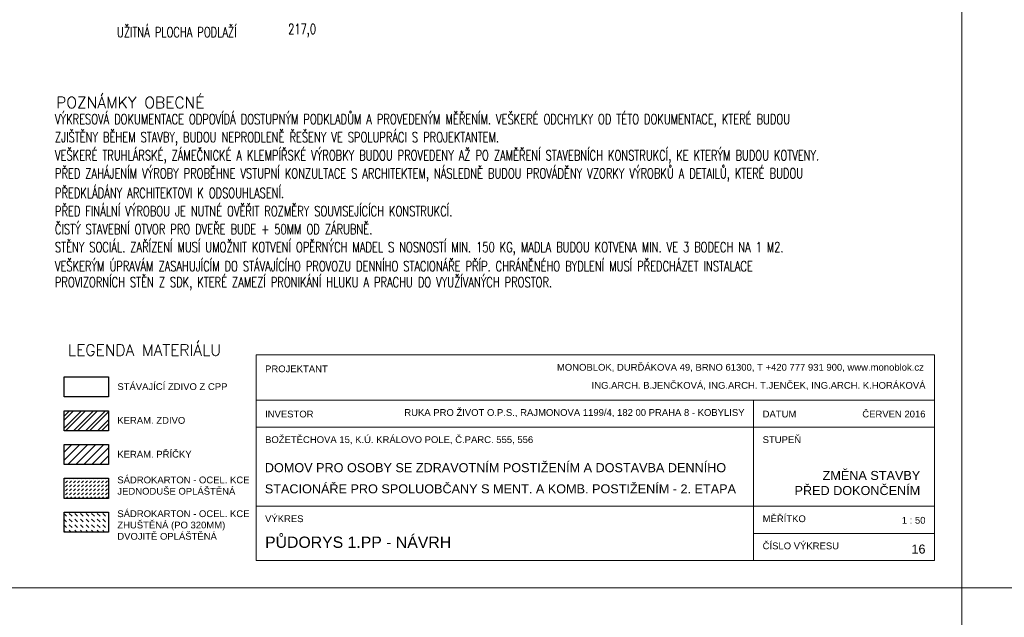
# Model space of a CAD drawing. Header units: millimetres. Extents: x -300958 to -108039, y 30118 to 292543.
# Tile 118 of 256: x -215645 to -204761, y 112355 to 118963. Entities that reach past the tile are written whole.
import ezdxf

# ---------------------------------------------------------------- set-up
doc = ezdxf.new("R2010")
doc.units = ezdxf.units.MM
doc.header["$MEASUREMENT"] = 0
for name, color, linetype, lineweight in [('legenda', 7, 'Continuous', 13), ('Materiály', 1, 'Continuous', 13), ('navrh', 1, 'Continuous', 9), ('popis', 7, 'Continuous', 9), ('RAMECEK', 7, 'Continuous', 0), ('walls', 7, 'Continuous', 13)]:
    doc.layers.add(name, color=color, linetype=linetype, lineweight=lineweight)
doc.styles.add('GENERATED_STYLE_8', font='arial.ttf')
doc.styles.add('Style-Arial', font='arial.ttf')

# ---------------------------------------------------------------- blocks, each defined once
blk = doc.blocks.new('*U49')
at = {"layer": 'RAMECEK', "linetype": 'Continuous', "lineweight": 0, "flags": 128}
blk.add_lwpolyline([(-15750, -11138), (15750, -11138), (15750, 11137), (-15750, 11137)], close=True, dxfattribs=at)

msp = doc.modelspace()

# ---------------------------------------------------------------- hatches: boundary and pattern name
at = {"layer": 'Materiály', "linetype": 'Continuous', "lineweight": 0}
h = msp.add_hatch(dxfattribs=at)
h.set_pattern_fill('ANSI32', color=256, scale=250, style=0)
h.paths.add_polyline_path([(-215154.4, 114417.9), (-214662.2, 114417.9), (-214662.2, 114639.8), (-215154.4, 114639.8)])
at = {"layer": 'Materiály', "linetype": 'Continuous'}
h = msp.add_hatch(dxfattribs=at)
h.set_pattern_fill('ANSI31', color=256, scale=500, style=0)
h.paths.add_polyline_path([(-214662.3, 114266.1), (-215154.5, 114266.1), (-215154.5, 114044.2), (-214662.3, 114044.2)])
h = msp.add_hatch(dxfattribs=at)
h.set_pattern_fill('DASH', color=256, scale=250, angle=45, style=0)
h.set_pattern_definition([(45, (0, -22275), (4e-15, 44.194174), [31.25, -31.25])])
h.paths.add_polyline_path([(-214662.4, 113670.5), (-214662.4, 113892.4), (-215154.6, 113892.4), (-215154.6, 113670.5)])
h = msp.add_hatch(dxfattribs=at)
h.set_pattern_fill('DASH', color=256, scale=350, angle=135, style=0)
h.set_pattern_definition([(135, (0, -22275), (-61.871843, 4e-15), [43.75, -43.75])])
h.paths.add_polyline_path([(-215154.6, 113518.7), (-215154.6, 113296.8), (-214662.5, 113296.8), (-214662.5, 113518.7)])

# ---------------------------------------------------------------- linework, layer by layer
at = {"layer": 'legenda', "linetype": 'Continuous'}
for p, q in [((-213032.6, 114757.2), (-205532.6, 114757.2)), ((-207532.6, 114757.2), (-207532.6, 112982.5)), ((-213032.6, 114457.2), (-205532.6, 114457.2)), ((-213032.6, 113582.5), (-205532.6, 113582.5)), ((-207532.6, 113282.5), (-205532.6, 113282.5))]:
    msp.add_line(p, q, dxfattribs=at)
at = {"layer": 'legenda', "linetype": 'Continuous', "flags": 128}
msp.add_lwpolyline([(-205532.6, 112982.5), (-213032.6, 112982.5), (-213032.6, 115257.2), (-205532.6, 115257.2)], close=True, dxfattribs=at)
at = {"layer": 'navrh', "linetype": 'Continuous', "lineweight": 30, "flags": 128}
for points in [[(-215154.4, 114639.8), (-214662.2, 114639.8), (-214662.2, 114417.9), (-215154.4, 114417.9)], [(-215154.5, 114266.1), (-214662.3, 114266.1), (-214662.3, 114044.2), (-215154.5, 114044.2)], [(-215154.6, 113892.4), (-214662.4, 113892.4), (-214662.4, 113670.5), (-215154.6, 113670.5)], [(-215154.6, 113518.7), (-214662.5, 113518.7), (-214662.5, 113296.8), (-215154.6, 113296.8)]]:
    msp.add_lwpolyline(points, close=True, dxfattribs=at)
at = {"layer": 'RAMECEK', "linetype": 'Continuous', "lineweight": 0, "flags": 128}
msp.add_lwpolyline([(-236732.6, 87932.5), (-205232.6, 87932.5), (-205232.6, 112682.5), (-236732.6, 112682.5)], close=True, dxfattribs=at)
at = {"layer": 'walls', "linetype": 'Continuous', "lineweight": 30, "flags": 128}
msp.add_lwpolyline([(-215154.4, 115013.5), (-214662.2, 115013.5), (-214662.2, 114791.6), (-215154.4, 114791.6)], close=True, dxfattribs=at)

# ---------------------------------------------------------------- block references
at = {"layer": 'RAMECEK', "linetype": 'Continuous', "lineweight": 0}
for p in [(-220982.6, 123820), (-189482.6, 123820)]:
    msp.add_blockref('*U49', p, dxfattribs=at)

# ---------------------------------------------------------------- texts
at = {"layer": 'legenda', "linetype": 'Continuous', "lineweight": 0}
for s, insert, char_height, attachment_point, rotation, line_spacing_factor, style in [('\\Fromans.shx;\\H1.000000x;\\W0.714286;UŽITNÁ PLOCHA PODLAŽÍ', (-214570.1, 118824.9), 112, 4, 359.99091, 0.809677, 'Style-Arial'), ('\\Fromans.shx;\\H1.000000x;\\W0.714290;217,0', (-212678.1, 118843), 112, 4, 359.99091, 0.809677, 'Style-Arial'), ('\\Fromans.shx;POZNÁMKY OBECNÉ', (-215241.8, 118046.4), 125, 4, 0.00406, 0.809677, 'GENERATED_STYLE_8'), ('{\\Fromans|c0;\\W0.71429;VÝKRESOVÁ DOKUMENTACE ODPOVÍDÁ DOSTUPNÝM PODKLAD\\Fromans|c238;Ů\\Fromans|c0;M A PROVEDENÝM M\\Fromans|c238;ĚŘ\\Fromans|c0;ENÍM. VEŠKERÉ ODCHYLKY OD TÉTO DOKUMENTACE, KTERÉ BUDOU}', (-215255.5, 117846.3), 112, 4, 0.00116, 0.809677, 'Style-Arial'), ('{\\Fromans|c0;\\W0.71429;ZJIŠT\\Fromans|c238;Ě\\Fromans|c0;NY B\\Fromans|c238;Ě\\Fromans|c0;HEM STAVBY, BUDOU NEPRODLEN\\Fromans|c238;Ě\\Fromans|c0; \\Fromans|c238;Ř\\Fromans|c0;EŠENY VE SPOLUPRÁCI S PROJEKTANTEM.}', (-215255.5, 117646.3), 112, 4, 0.00116, 0.809677, 'Style-Arial'), ('{\\Fromans|c0;\\W0.71429;VEŠKERÉ TRUHLÁRSKÉ, ZÁME\\Fromans|c238;Č\\Fromans|c0;NICKÉ A KLEMPÍ\\Fromans|c238;Ř\\Fromans|c0;SKÉ VÝROBKY BUDOU PROVEDENY AŽ PO ZAM\\Fromans|c238;ĚŘ\\Fromans|c0;ENÍ STAVEBNÍCH KONSTRUKCÍ, KE KTERÝM BUDOU KOTVENY.\\W1; }', (-215255.5, 117446.3), 112, 4, 0.00116, 0.809677, 'Style-Arial'), ('{\\Fromans|c0;\\W0.71429;P\\Fromans|c238;Ř\\Fromans|c0;ED ZAHÁJENÍM VÝROBY PROB\\Fromans|c238;Ě\\Fromans|c0;HNE VSTUPNÍ KONZULTACE S ARCHITEKTEM, NÁSLEDN\\Fromans|c238;Ě\\Fromans|c0; BUDOU PROVÁD\\Fromans|c238;Ě\\Fromans|c0;NY VZORKY VÝROBK\\Fromans|c238;Ů\\Fromans|c0; A DETAIL\\Fromans|c238;Ů\\Fromans|c0;, KTERÉ BUDOU\\W1; }', (-215255.5, 117246.3), 112, 4, 0.00116, 0.809677, 'Style-Arial'), ('{\\Fromans|c0;\\W0.71429;P\\Fromans|c238;Ř\\Fromans|c0;EDKLÁDÁNY ARCHITEKTOVI K ODSOUHLASENÍ.\\W1; }', (-215255.5, 117046.3), 112, 4, 0.00116, 0.809677, 'Style-Arial'), ('{\\Fromans|c0;\\W0.71429;P\\Fromans|c238;Ř\\Fromans|c0;ED FINÁLNÍ VÝROBOU JE NUTNÉ OV\\Fromans|c238;ĚŘ\\Fromans|c0;IT ROZM\\Fromans|c238;Ě\\Fromans|c0;RY SOUVISEJÍCÍCH KONSTRUKCÍ.\\W1; }', (-215255.5, 116846.3), 112, 4, 0.00116, 0.809677, 'Style-Arial'), ('{\\Fromans|c238;\\W0.71429;Č\\Fromans|c0;ISTÝ STAVEBNÍ OTVOR PRO DVE\\Fromans|c238;Ř\\Fromans|c0;E BUDE + 50MM OD ZÁRUBN\\Fromans|c238;Ě\\Fromans|c0;.\\W1; }', (-215255.5, 116646.3), 112, 4, 0.00116, 0.809677, 'Style-Arial'), ('{\\Fromans|c0;\\W0.71429;ST\\Fromans|c238;Ě\\Fromans|c0;NY SOCIÁL. ZA\\Fromans|c238;Ř\\Fromans|c0;ÍZENÍ MUSÍ UMOŽNIT KOTVENÍ OP\\Fromans|c238;Ě\\Fromans|c0;RNÝCH MADEL S NOSNOSTÍ MIN. 150 KG\\Fromans|c238;, \\Fromans|c0;MADLA BUDOU KOTVENA MIN. VE 3 BODECH NA 1 M2.}', (-215255.5, 116431.5), 112, 4, 0.00116, 0.812929, 'Style-Arial'), ('{\\Fromans|c238;\\W0.7143;VEŠKERÝM ÚPRAVÁM ZASAHUJÍCÍM DO STÁVAJÍCÍHO PROVOZU DENNÍHO STACIONÁŘE PŘÍP. CHRÁNĚNÉHO BYDLENÍ MUSÍ PŘEDCHÁZET INSTALACE }', (-215255.9, 116237.8), 112, 4, 0.00116, 0.809677, 'Style-Arial'), ('{\\Fromans|c238;\\W0.7143;PROVIZORNÍCH STĚN Z SDK, KTERÉ ZAMEZÍ PRONIKÁNÍ HLUKU A PRACHU DO VYUŽÍVANÝCH PROSTOR.}', (-215255.9, 116043.7), 112, 4, 0.00116, 0.809677, 'Style-Arial'), ('\\Fromans.shx;LEGENDA MATERIÁLU', (-214265.8, 115310.5), 125, 5, 0.00406, 0.809677, 'GENERATED_STYLE_8')]:
    msp.add_mtext(s, dxfattribs=dict(at, insert=insert, char_height=char_height, attachment_point=attachment_point, rotation=rotation, line_spacing_factor=line_spacing_factor, style=style))
at = {"layer": 'legenda', "linetype": 'Continuous', "lineweight": 0, "style": 'GENERATED_STYLE_8'}
for s, insert, char_height, width, attachment_point in [('MONOBLOK, DURĎÁKOVA 49, BRNO 61300, T +420 777 931 900, www.monoblok.cz', (-205650.9, 115157.2), 75, 4311.61, 3), ('\\A1;PROJEKTANT  ', (-212932.6, 115140), 75, 1711.466, 1), ('STÁVAJÍCÍ ZDIVO Z CPP', (-214565.4, 114943.6), 75, 1711.466, 1), ('ING.ARCH. B.JENČKOVÁ, ING.ARCH. T.JENČEK, ING.ARCH. K.HORÁKOVÁ', (-205632.6, 114957.2), 75, 5486.569, 3), ('\\A1;INVESTOR', (-212932.6, 114640), 75, 1711.466, 1), ('RUKA PRO ŽIVOT O.P.S., RAJMONOVA 1199/4, 182 00 PRAHA 8 - KOBYLISY', (-207632.6, 114657.2), 75, 3880.28, 3), ('\\A1;DATUM', (-207432.6, 114640), 75, 689.424, 1), ('ČERVEN 2016', (-205632.6, 114640), 75, 828.958, 3), ('KERAM. ZDIVO', (-214565.5, 114569.9), 75, 1711.466, 1), ('BOŽETĚCHOVA 15, K.Ú. KRÁLOVO POLE, Č.PARC. 555, 556', (-212932.6, 114357.2), 75, 3474.693, 1), ('STUPEŇ', (-207432.6, 114357.2), 75, 945.177, 1), ('KERAM. PŘÍČKY', (-214565.6, 114196.2), 75, 1711.466, 1), ('SÁDROKARTON - OCEL. KCE JEDNODUŠE OPLÁŠTĚNÁ', (-214565.7, 113911.7), 75, 1711.466, 1), ('SÁDROKARTON - OCEL. KCE ZHUŠTĚNÁ (PO 320MM)\\PDVOJITĚ OPLÁŠTĚNÁ', (-214565.7, 113538), 75, 1711.466, 1), ('VÝKRES', (-212932.6, 113482.6), 75, 1711.466, 1), ('MĚŘÍTKO', (-207432.6, 113482.6), 75, 810.571, 1), ('1 : 50', (-205632.6, 113465.3), 75, 828.957, 3), ('PŮDORYS 1.PP - NÁVRH', (-212932.7, 113121.1), 125, 4195.239, 7), ('ČÍSLO VÝKRESU', (-207432.6, 113182.6), 75, 931.717, 1), ('16', (-205632.6, 113159.6), 100, 828.958, 3)]:
    msp.add_mtext(s, dxfattribs=dict(at, insert=insert, char_height=char_height, width=width, attachment_point=attachment_point))
at = {"layer": 'popis', "linetype": 'Continuous', "lineweight": 0, "char_height": 100, "style": 'GENERATED_STYLE_8'}
for s, insert, width, attachment_point in [('DOMOV PRO OSOBY SE ZDRAVOTNÍM POSTIŽENÍM A DOSTAVBA DENNÍHO', (-212935.2, 113958.2), 5612.613, 7), ('ZMĚNA STAVBY \\PPŘED DOKONČENÍM', (-205690.8, 113705.5), 1841.776, 9), ('STACIONÁŘE PRO SPOLUOBČANY S MENT. A KOMB. POSTIŽENÍM - 2. ETAPA', (-212935.2, 113724.1), 5612.613, 7)]:
    msp.add_mtext(s, dxfattribs=dict(at, insert=insert, width=width, attachment_point=attachment_point))

doc.saveas('drawing.dxf')
